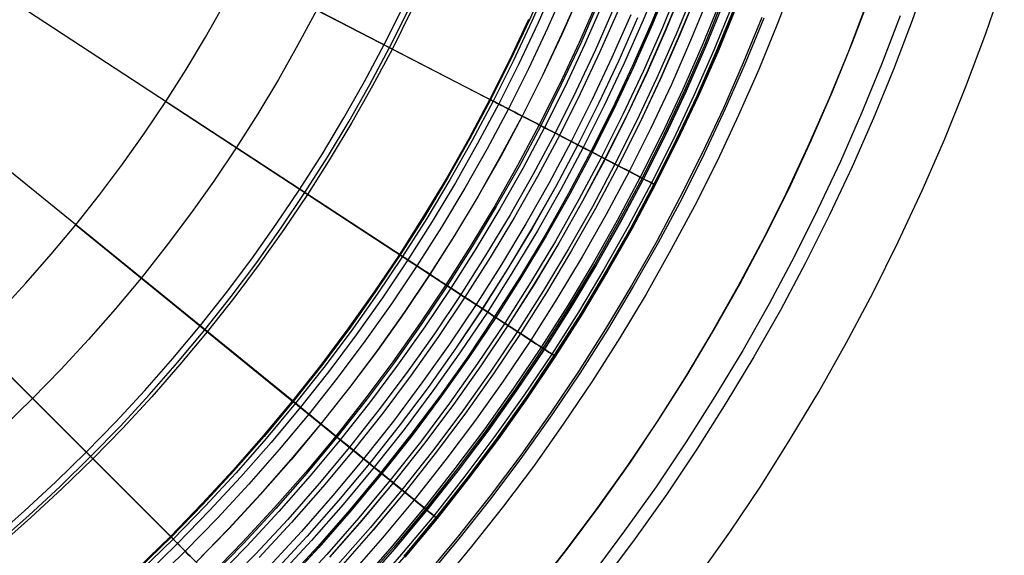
# Model space of a CAD drawing. Header units: millimetres. Extents: x -14 to 488, y -50 to 50.
# Tile 197 of 256: x 389 to 400, y -15 to -9. Entities that reach past the tile are written whole.
import ezdxf

# ---------------------------------------------------------------- set-up
doc = ezdxf.new("R2010")
doc.units = ezdxf.units.MM
doc.header["$MEASUREMENT"] = 0
doc.layers.add('Default', color=7, linetype='Continuous')

msp = doc.modelspace()

# ---------------------------------------------------------------- linework, layer by layer
at = {"layer": 'Default'}
for points in [[(399.268, -8.36), (399.063, -8.94), (398.842, -9.519), (398.606, -10.094), (398.354, -10.666), (398.087, -11.235), (397.805, -11.799), (397.507, -12.357), (397.194, -12.91), (396.865, -13.457), (396.522, -13.997), (396.165, -14.529), (395.792, -15.053), (395.406, -15.568)], [(399.268, -8.36), (399.063, -8.94), (398.842, -9.519), (398.606, -10.094), (398.354, -10.666), (398.087, -11.235), (397.805, -11.799), (397.507, -12.357), (397.194, -12.91), (396.865, -13.457), (396.522, -13.997), (396.165, -14.529), (395.792, -15.053), (395.406, -15.568)], [(394.755, -8.457), (394.545, -8.934), (394.323, -9.407), (394.087, -9.877), (393.839, -10.342), (393.579, -10.802), (393.305, -11.257), (393.02, -11.707), (392.722, -12.15), (392.412, -12.586), (392.09, -13.015), (391.757, -13.436), (391.413, -13.849), (391.058, -14.254), (390.692, -14.649), (390.316, -15.035), (389.93, -15.411)], [(394.755, -8.457), (394.545, -8.934), (394.323, -9.407), (394.087, -9.877), (393.839, -10.342), (393.579, -10.802), (393.305, -11.257), (393.02, -11.707), (392.722, -12.15), (392.412, -12.586), (392.09, -13.015), (391.757, -13.436), (391.413, -13.849), (391.058, -14.254), (390.692, -14.649), (390.316, -15.035), (389.93, -15.411)], [(394.785, -8.47), (394.575, -8.948), (394.353, -9.422), (394.117, -9.892), (393.869, -10.358), (393.607, -10.819), (393.334, -11.275), (393.048, -11.725), (392.749, -12.169), (392.439, -12.606), (392.117, -13.035), (391.783, -13.457), (391.438, -13.871), (391.083, -14.276), (390.716, -14.672), (390.34, -15.059), (389.953, -15.435)], [(394.785, -8.47), (394.575, -8.948), (394.353, -9.422), (394.117, -9.892), (393.869, -10.358), (393.607, -10.819), (393.334, -11.275), (393.048, -11.725), (392.749, -12.169), (392.439, -12.606), (392.117, -13.035), (391.783, -13.457), (391.438, -13.871), (391.083, -14.276), (390.716, -14.672), (390.34, -15.059), (389.953, -15.435)], [(396.095, -8.431), (395.886, -8.938), (395.664, -9.443), (395.429, -9.944), (395.18, -10.441), (394.917, -10.934), (394.641, -11.422), (394.351, -11.904), (394.049, -12.38), (393.733, -12.849), (393.405, -13.311), (393.065, -13.765), (392.712, -14.211), (392.347, -14.649), (391.971, -15.077), (391.584, -15.496)], [(396.189, -8.468), (395.98, -8.978), (395.757, -9.485), (395.52, -9.989), (395.27, -10.488), (395.006, -10.983), (394.729, -11.473), (394.438, -11.957), (394.134, -12.435), (393.817, -12.907), (393.487, -13.371), (393.145, -13.827), (392.791, -14.275), (392.425, -14.715), (392.047, -15.145), (391.657, -15.566)], [(396.204, -8.474), (395.995, -8.985), (395.772, -9.492), (395.535, -9.996), (395.284, -10.496), (395.02, -10.991), (394.743, -11.481), (394.452, -11.966), (394.148, -12.444), (393.831, -12.916), (393.501, -13.38), (393.158, -13.837), (392.804, -14.286), (392.437, -14.726), (392.059, -15.156), (391.669, -15.577)], [(396.205, -8.474), (395.996, -8.985), (395.772, -9.492), (395.536, -9.996), (395.285, -10.496), (395.021, -10.991), (394.743, -11.481), (394.452, -11.966), (394.148, -12.445), (393.831, -12.916), (393.501, -13.381), (393.159, -13.838), (392.804, -14.286), (392.438, -14.726), (392.059, -15.157), (391.67, -15.578)], [(397.681, -8.432), (397.473, -8.977), (397.251, -9.518), (397.014, -10.057), (396.763, -10.592), (396.497, -11.122), (396.216, -11.648), (395.922, -12.169), (395.613, -12.683), (395.29, -13.191), (394.953, -13.692), (394.603, -14.185), (394.24, -14.67), (393.863, -15.146), (393.474, -15.613)], [(396.534, -15.51), (396.911, -14.976), (397.275, -14.433), (397.624, -13.881), (397.96, -13.321), (398.288, -12.739), (398.601, -12.15), (398.898, -11.553), (399.18, -10.948), (399.447, -10.336), (399.697, -9.718), (399.932, -9.093), (400.15, -8.462)], [(396.534, -15.51), (396.911, -14.976), (397.275, -14.433), (397.624, -13.881), (397.96, -13.321), (398.288, -12.739), (398.601, -12.15), (398.898, -11.553), (399.18, -10.948), (399.447, -10.336), (399.697, -9.718), (399.932, -9.093), (400.15, -8.462)], [(394.854, -8.5), (394.643, -8.978), (394.42, -9.454), (394.183, -9.926), (393.934, -10.394), (393.672, -10.856), (393.397, -11.314), (393.11, -11.766), (392.81, -12.211), (392.499, -12.649), (392.176, -13.081), (391.841, -13.504), (391.495, -13.919), (391.138, -14.326), (390.77, -14.723), (390.392, -15.111), (390.004, -15.489)], [(394.854, -8.5), (394.643, -8.978), (394.42, -9.454), (394.183, -9.926), (393.934, -10.394), (393.672, -10.856), (393.397, -11.314), (393.11, -11.766), (392.81, -12.211), (392.499, -12.649), (392.176, -13.081), (391.841, -13.504), (391.495, -13.919), (391.138, -14.326), (390.77, -14.723), (390.392, -15.111), (390.004, -15.489)], [(394.971, -8.55), (394.76, -9.031), (394.535, -9.51), (394.297, -9.985), (394.046, -10.455), (393.782, -10.921), (393.506, -11.381), (393.217, -11.836), (392.916, -12.284), (392.602, -12.725), (392.277, -13.159), (391.94, -13.585), (391.592, -14.003), (391.233, -14.412), (390.863, -14.811), (390.482, -15.202), (390.092, -15.582)], [(394.971, -8.55), (394.76, -9.031), (394.535, -9.51), (394.297, -9.985), (394.046, -10.455), (393.782, -10.921), (393.506, -11.381), (393.217, -11.836), (392.916, -12.284), (392.602, -12.725), (392.277, -13.159), (391.94, -13.585), (391.592, -14.003), (391.233, -14.412), (390.863, -14.811), (390.482, -15.202), (390.092, -15.582)], [(396.321, -8.52), (396.11, -9.034), (395.886, -9.544), (395.648, -10.05), (395.396, -10.553), (395.13, -11.051), (394.851, -11.544), (394.559, -12.032), (394.253, -12.513), (393.934, -12.987), (393.602, -13.454), (393.258, -13.914), (392.901, -14.365), (392.532, -14.807), (392.152, -15.24), (391.76, -15.664)], [(396.364, -8.537), (396.153, -9.052), (395.928, -9.563), (395.689, -10.071), (395.437, -10.574), (395.171, -11.074), (394.891, -11.568), (394.598, -12.056), (394.291, -12.538), (393.972, -13.014), (393.639, -13.482), (393.294, -13.942), (392.937, -14.394), (392.568, -14.837), (392.186, -15.271)], [(396.365, -8.538), (396.154, -9.052), (395.929, -9.563), (395.69, -10.071), (395.438, -10.575), (395.172, -11.074), (394.892, -11.568), (394.599, -12.056), (394.292, -12.539), (393.973, -13.014), (393.64, -13.482), (393.295, -13.942), (392.938, -14.395), (392.568, -14.838), (392.187, -15.272)], [(396.488, -8.586), (396.276, -9.104), (396.049, -9.618), (395.809, -10.129), (395.555, -10.636), (395.288, -11.138), (395.006, -11.635), (394.711, -12.126), (394.403, -12.611), (394.081, -13.089), (393.747, -13.56), (393.4, -14.023), (393.04, -14.478), (392.669, -14.924), (392.285, -15.36)], [(395.139, -8.621), (394.925, -9.107), (394.698, -9.59), (394.458, -10.068), (394.205, -10.543), (393.939, -11.013), (393.661, -11.477), (393.369, -11.935), (393.066, -12.387), (392.75, -12.832), (392.421, -13.27), (392.082, -13.7), (391.73, -14.121), (391.368, -14.534), (390.995, -14.937), (390.611, -15.331)], [(395.139, -8.621), (394.925, -9.107), (394.698, -9.59), (394.458, -10.068), (394.205, -10.543), (393.939, -11.013), (393.661, -11.477), (393.369, -11.935), (393.066, -12.387), (392.75, -12.832), (392.421, -13.27), (392.082, -13.7), (391.73, -14.121), (391.368, -14.534), (390.995, -14.937), (390.611, -15.331)], [(395.14, -8.621), (394.927, -9.107), (394.7, -9.59), (394.46, -10.069), (394.207, -10.544), (393.941, -11.013), (393.662, -11.478), (393.37, -11.936), (393.067, -12.388), (392.751, -12.833), (392.422, -13.271), (392.083, -13.7), (391.731, -14.122), (391.369, -14.534), (390.996, -14.938), (390.612, -15.331)], [(395.349, -8.71), (395.133, -9.201), (394.904, -9.689), (394.661, -10.173), (394.405, -10.653), (394.137, -11.128), (393.855, -11.597), (393.56, -12.06), (393.253, -12.517), (392.934, -12.967), (392.602, -13.409), (392.259, -13.843), (391.904, -14.269), (391.538, -14.686), (391.16, -15.094), (390.773, -15.492)], [(395.349, -8.71), (395.133, -9.201), (394.904, -9.689), (394.661, -10.173), (394.405, -10.653), (394.137, -11.128), (393.855, -11.597), (393.56, -12.06), (393.253, -12.517), (392.934, -12.967), (392.602, -13.409), (392.259, -13.843), (391.904, -14.269), (391.538, -14.686), (391.16, -15.094), (390.773, -15.492)], [(396.527, -8.602), (396.314, -9.12), (396.088, -9.635), (395.847, -10.147), (395.593, -10.655), (395.324, -11.158), (395.042, -11.656), (394.747, -12.148), (394.438, -12.634), (394.116, -13.113), (393.781, -13.585), (393.433, -14.049), (393.073, -14.504), (392.701, -14.951), (392.316, -15.389)], [(396.528, -8.602), (396.315, -9.12), (396.088, -9.636), (395.848, -10.148), (395.593, -10.655), (395.325, -11.158), (395.043, -11.656), (394.748, -12.148), (394.439, -12.634), (394.117, -13.114), (393.782, -13.585), (393.434, -14.049), (393.074, -14.505), (392.701, -14.952), (392.317, -15.389)], [(396.662, -8.655), (396.448, -9.177), (396.22, -9.696), (395.978, -10.211), (395.722, -10.722), (395.452, -11.228), (395.168, -11.729), (394.87, -12.224), (394.56, -12.713), (394.235, -13.196), (393.898, -13.67), (393.548, -14.137), (393.186, -14.596), (392.811, -15.046), (392.424, -15.486)], [(396.8, -8.71), (396.585, -9.235), (396.355, -9.757), (396.111, -10.276), (395.854, -10.79), (395.582, -11.299), (395.296, -11.804), (394.997, -12.302), (394.684, -12.795), (394.358, -13.28), (394.018, -13.758), (393.666, -14.228), (393.301, -14.69), (392.924, -15.142), (392.535, -15.585)], [(392.754, -15.633), (393.135, -15.195), (393.506, -14.747), (393.864, -14.29), (394.211, -13.824), (394.547, -13.35), (394.87, -12.867), (395.181, -12.376), (395.479, -11.878), (395.771, -11.361), (396.049, -10.837), (396.313, -10.306), (396.564, -9.769), (396.801, -9.225), (397.024, -8.675)], [(392.754, -15.633), (393.135, -15.195), (393.506, -14.747), (393.864, -14.29), (394.211, -13.824), (394.547, -13.35), (394.87, -12.867), (395.181, -12.376), (395.479, -11.878), (395.771, -11.361), (396.049, -10.837), (396.313, -10.306), (396.564, -9.769), (396.801, -9.225), (397.024, -8.675)], [(394.623, -15.647), (395.004, -15.162), (395.373, -14.667), (395.729, -14.163), (396.072, -13.65), (396.402, -13.129), (396.719, -12.599), (397.029, -12.05), (397.325, -11.494), (397.606, -10.929), (397.872, -10.358), (398.124, -9.78), (398.36, -9.196), (398.582, -8.606)], [(394.623, -15.647), (395.004, -15.162), (395.373, -14.667), (395.729, -14.163), (396.072, -13.65), (396.402, -13.129), (396.719, -12.599), (397.029, -12.05), (397.325, -11.494), (397.606, -10.929), (397.872, -10.358), (398.124, -9.78), (398.36, -9.196), (398.582, -8.606)], [(388.21, -15.056), (388.587, -14.725), (388.955, -14.384), (389.315, -14.034), (389.665, -13.674), (390.006, -13.306), (390.337, -12.929), (390.658, -12.544), (390.969, -12.151), (391.268, -11.751), (391.557, -11.345), (391.835, -10.932), (392.101, -10.513), (392.355, -10.089), (392.598, -9.66), (392.83, -9.226), (393.049, -8.789)], [(388.294, -12.372), (388.601, -12.039), (388.9, -11.699), (389.19, -11.352), (389.47, -10.997), (389.74, -10.637), (390.001, -10.27), (390.252, -9.897), (390.492, -9.519), (390.722, -9.136), (390.941, -8.749)], [(392.034, -8.815), (391.813, -9.228), (391.582, -9.638), (391.339, -10.042), (391.085, -10.442), (390.82, -10.836), (390.545, -11.223), (390.259, -11.605), (389.963, -11.979), (389.657, -12.346), (389.341, -12.706), (389.016, -13.057), (388.681, -13.4), (388.338, -13.735)], [(395.366, -8.717), (395.15, -9.209), (394.92, -9.697), (394.678, -10.182), (394.422, -10.662), (394.153, -11.137), (393.871, -11.607), (393.576, -12.07), (393.269, -12.527), (392.949, -12.978), (392.617, -13.42), (392.273, -13.855), (391.918, -14.281), (391.551, -14.699), (391.174, -15.107), (390.786, -15.505)], [(395.412, -8.737), (395.196, -9.23), (394.965, -9.719), (394.722, -10.205), (394.466, -10.686), (394.196, -11.162), (393.913, -11.633), (393.618, -12.098), (393.31, -12.556), (392.989, -13.007), (392.657, -13.451), (392.312, -13.887), (391.956, -14.314), (391.589, -14.732), (391.21, -15.141), (390.821, -15.54)], [(395.541, -8.792), (395.323, -9.288), (395.091, -9.78), (394.847, -10.269), (394.588, -10.753), (394.317, -11.233), (394.032, -11.707), (393.735, -12.174), (393.425, -12.636), (393.102, -13.09), (392.768, -13.536), (392.421, -13.975), (392.062, -14.405), (391.693, -14.826), (391.312, -15.238), (390.92, -15.639)], [(395.595, -8.815), (395.376, -9.312), (395.144, -9.806), (394.898, -10.296), (394.639, -10.782), (394.367, -11.262), (394.082, -11.737), (393.784, -12.206), (393.473, -12.669), (393.15, -13.124), (392.814, -13.572), (392.466, -14.012), (392.107, -14.443), (391.736, -14.865), (391.354, -15.278)], [(395.595, -8.815), (395.376, -9.312), (395.144, -9.806), (394.898, -10.296), (394.639, -10.782), (394.367, -11.262), (394.082, -11.737), (393.784, -12.206), (393.473, -12.669), (393.15, -13.124), (392.814, -13.572), (392.466, -14.012), (392.107, -14.443), (391.736, -14.865), (391.354, -15.278)], [(396.821, -8.718), (396.606, -9.244), (396.376, -9.767), (396.132, -10.285), (395.874, -10.8), (395.602, -11.31), (395.316, -11.815), (395.016, -12.314), (394.703, -12.807), (394.376, -13.293), (394.037, -13.771), (393.684, -14.242), (393.319, -14.704), (392.941, -15.157), (392.552, -15.6)], [(396.838, -8.725), (396.622, -9.251), (396.392, -9.774), (396.148, -10.293), (395.89, -10.809), (395.618, -11.319), (395.331, -11.824), (395.032, -12.324), (394.718, -12.817), (394.391, -13.303), (394.051, -13.782), (393.698, -14.253), (393.333, -14.715), (392.955, -15.169), (392.565, -15.612)], [(396.838, -8.725), (396.622, -9.251), (396.392, -9.774), (396.148, -10.293), (395.89, -10.808), (395.617, -11.319), (395.331, -11.824), (395.031, -12.324), (394.718, -12.817), (394.391, -13.303), (394.051, -13.782), (393.698, -14.253), (393.332, -14.715), (392.955, -15.168), (392.565, -15.612)], [(396.841, -8.726), (396.625, -9.252), (396.395, -9.775), (396.151, -10.295), (395.892, -10.81), (395.62, -11.321), (395.334, -11.826), (395.034, -12.325), (394.721, -12.819), (394.394, -13.305), (394.054, -13.784), (393.701, -14.255), (393.335, -14.717), (392.957, -15.171), (392.567, -15.614)], [(396.938, -8.765), (396.721, -9.293), (396.49, -9.818), (396.245, -10.34), (395.985, -10.858), (395.712, -11.371), (395.424, -11.878), (395.123, -12.38), (394.808, -12.876), (394.48, -13.364), (394.138, -13.845), (393.783, -14.318), (393.416, -14.783), (393.036, -15.238), (392.645, -15.684)], [(396.968, -8.776), (396.75, -9.306), (396.519, -9.832), (396.273, -10.354), (396.014, -10.873), (395.74, -11.386), (395.452, -11.895), (395.15, -12.397), (394.835, -12.893), (394.506, -13.383), (394.164, -13.864), (393.809, -14.338), (393.441, -14.803), (393.061, -15.259)], [(396.983, -8.782), (396.765, -9.312), (396.534, -9.838), (396.288, -10.361), (396.028, -10.88), (395.754, -11.394), (395.466, -11.903), (395.164, -12.406), (394.848, -12.902), (394.519, -13.392), (394.177, -13.874), (393.822, -14.348), (393.453, -14.813), (393.073, -15.27)], [(396.983, -8.782), (396.765, -9.312), (396.534, -9.838), (396.288, -10.361), (396.028, -10.88), (395.754, -11.394), (395.466, -11.903), (395.164, -12.406), (394.848, -12.902), (394.519, -13.392), (394.177, -13.874), (393.822, -14.348), (393.453, -14.813), (393.073, -15.27)], [(396.984, -8.783), (396.766, -9.312), (396.535, -9.839), (396.289, -10.362), (396.029, -10.881), (395.755, -11.395), (395.467, -11.903), (395.165, -12.406), (394.849, -12.903), (394.52, -13.392), (394.178, -13.874), (393.822, -14.348), (393.454, -14.814), (393.074, -15.27)], [(396.984, -8.783), (396.767, -9.312), (396.535, -9.839), (396.289, -10.362), (396.029, -10.881), (395.755, -11.395), (395.467, -11.903), (395.165, -12.406), (394.849, -12.903), (394.52, -13.393), (394.178, -13.875), (393.823, -14.349), (393.455, -14.814), (393.074, -15.271)], [(396.985, -8.783), (396.767, -9.313), (396.536, -9.839), (396.29, -10.362), (396.03, -10.881), (395.756, -11.395), (395.468, -11.904), (395.166, -12.407), (394.85, -12.903), (394.521, -13.393), (394.179, -13.875), (393.823, -14.349), (393.455, -14.815), (393.075, -15.271)], [(398.525, -8.743), (398.31, -9.308), (398.079, -9.87), (397.833, -10.429), (397.572, -10.985), (397.296, -11.536), (397.005, -12.081), (396.699, -12.622), (396.378, -13.156), (396.043, -13.683), (395.693, -14.203), (395.33, -14.715), (394.952, -15.218), (394.561, -15.713)], [(393.147, -8.836), (392.927, -9.276), (392.694, -9.712), (392.45, -10.144), (392.194, -10.57), (391.926, -10.992), (391.647, -11.407), (391.356, -11.816), (391.055, -12.218), (390.743, -12.613), (390.42, -13), (390.087, -13.379), (389.744, -13.749), (389.392, -14.111), (389.03, -14.464), (388.66, -14.806), (388.281, -15.139)], [(394.535, -8.929), (394.312, -9.402), (394.077, -9.871), (393.829, -10.336), (393.569, -10.796), (393.295, -11.251), (393.01, -11.7), (392.712, -12.143), (392.403, -12.579), (392.081, -13.008), (391.748, -13.429), (391.404, -13.842), (391.049, -14.246), (390.684, -14.641), (390.308, -15.027), (389.922, -15.403)], [(394.535, -8.929), (394.313, -9.402), (394.077, -9.871), (393.83, -10.336), (393.569, -10.797), (393.296, -11.251), (393.01, -11.701), (392.713, -12.143), (392.403, -12.579), (392.082, -13.008), (391.749, -13.429), (391.405, -13.842), (391.05, -14.246), (390.684, -14.642), (390.308, -15.027), (389.922, -15.403)], [(394.535, -8.929), (394.313, -9.402), (394.077, -9.871), (393.83, -10.336), (393.569, -10.797), (393.296, -11.251), (393.01, -11.701), (392.713, -12.143), (392.403, -12.579), (392.082, -13.008), (391.749, -13.429), (391.405, -13.842), (391.05, -14.246), (390.684, -14.642), (390.308, -15.027), (389.922, -15.403)], [(395.74, -8.876), (395.519, -9.377), (395.286, -9.875), (395.038, -10.368), (394.777, -10.857), (394.503, -11.341), (394.216, -11.82), (393.916, -12.292), (393.602, -12.758), (393.277, -13.217), (392.939, -13.668), (392.588, -14.111), (392.226, -14.545), (391.853, -14.971), (391.468, -15.386)], [(395.821, -8.911), (395.6, -9.414), (395.365, -9.913), (395.117, -10.409), (394.855, -10.9), (394.58, -11.386), (394.291, -11.866), (393.99, -12.341), (393.675, -12.808), (393.348, -13.269), (393.009, -13.722), (392.657, -14.167), (392.293, -14.603), (391.918, -15.03), (391.532, -15.447)], [(395.821, -8.911), (395.6, -9.414), (395.365, -9.913), (395.116, -10.409), (394.855, -10.9), (394.579, -11.386), (394.291, -11.866), (393.989, -12.341), (393.675, -12.808), (393.348, -13.269), (393.008, -13.722), (392.657, -14.166), (392.293, -14.603), (391.918, -15.03), (391.532, -15.447)], [(397.289, -8.904), (397.069, -9.441), (396.834, -9.975), (396.584, -10.505), (396.321, -11.031), (396.043, -11.553), (395.751, -12.069), (395.444, -12.579), (395.124, -13.083), (394.79, -13.579), (394.443, -14.068), (394.083, -14.549), (393.709, -15.021), (393.323, -15.484)], [(397.312, -8.913), (397.091, -9.45), (396.856, -9.985), (396.606, -10.516), (396.342, -11.043), (396.064, -11.564), (395.771, -12.081), (395.465, -12.592), (395.144, -13.096), (394.81, -13.593), (394.463, -14.082), (394.102, -14.564), (393.728, -15.036), (393.342, -15.5)], [(397.312, -8.913), (397.091, -9.45), (396.856, -9.985), (396.606, -10.516), (396.342, -11.043), (396.064, -11.564), (395.771, -12.081), (395.465, -12.592), (395.144, -13.096), (394.81, -13.593), (394.463, -14.082), (394.102, -14.564), (393.728, -15.036), (393.342, -15.5)], [(398.92, -8.888), (398.7, -9.462), (398.465, -10.034), (398.215, -10.603), (397.95, -11.168), (397.669, -11.728), (397.373, -12.284), (397.062, -12.833), (396.735, -13.377), (396.394, -13.913), (396.039, -14.442), (395.669, -14.963), (395.285, -15.475)]]:
    msp.add_lwpolyline(points, dxfattribs=at)
at = {"layer": 'Default', "extrusion": (0.459295, 0.888284, 0)}
msp.add_lwpolyline([(-353.291, 167.9), (-353.291, 167.903), (-353.29, 167.905), (-353.29, 167.907), (-353.29, 167.909), (-353.289, 167.912), (-353.289, 167.914), (-353.288, 167.916), (-353.288, 167.918), (-353.287, 167.921), (-353.286, 167.923), (-353.285, 167.925), (-353.284, 167.927), (-353.284, 167.93), (-353.283, 167.932), (-353.282, 167.934), (-353.28, 167.936), (-353.279, 167.939), (-353.278, 167.941), (-353.277, 167.943), (-353.275, 167.945), (-353.274, 167.947), (-353.273, 167.949), (-353.271, 167.951), (-353.27, 167.953), (-353.268, 167.955), (-353.266, 167.957), (-353.264, 167.959), (-353.263, 167.961), (-353.261, 167.963), (-353.259, 167.965), (-353.257, 167.966), (-353.255, 167.968), (-353.253, 167.97), (-353.251, 167.971), (-353.249, 167.973), (-353.247, 167.974), (-353.245, 167.976), (-353.242, 167.977), (-353.24, 167.978), (-353.238, 167.979), (-353.236, 167.981), (-353.233, 167.982), (-353.231, 167.983), (-353.229, 167.984), (-353.226, 167.985), (-353.224, 167.985), (-353.222, 167.986), (-353.219, 167.987), (-353.217, 167.988), (-353.214, 167.988), (-353.212, 167.989), (-353.21, 167.989), (-353.207, 167.99), (-353.205, 167.99), (-353.202, 167.99), (-353.2, 167.991), (-353.198, 167.991), (-353.195, 167.991), (-353.193, 167.991), (-353.191, 167.991), (-353.189, 167.991), (-353.186, 167.991), (-353.184, 167.991), (-353.182, 167.99)], dxfattribs=at)
at = {"layer": 'Default', "extrusion": (0.54721, 0.836996, 0)}
msp.add_lwpolyline([(-334.055, 167.9), (-334.055, 167.903), (-334.054, 167.905), (-334.054, 167.907), (-334.054, 167.909), (-334.053, 167.912), (-334.053, 167.914), (-334.052, 167.916), (-334.052, 167.918), (-334.051, 167.921), (-334.05, 167.923), (-334.049, 167.925), (-334.048, 167.927), (-334.048, 167.93), (-334.047, 167.932), (-334.046, 167.934), (-334.044, 167.936), (-334.043, 167.939), (-334.042, 167.941), (-334.041, 167.943), (-334.039, 167.945), (-334.038, 167.947), (-334.037, 167.949), (-334.035, 167.951), (-334.033, 167.953), (-334.032, 167.955), (-334.03, 167.957), (-334.028, 167.959), (-334.027, 167.961), (-334.025, 167.963), (-334.023, 167.965), (-334.021, 167.966), (-334.019, 167.968), (-334.017, 167.97), (-334.015, 167.971), (-334.013, 167.973), (-334.011, 167.974), (-334.009, 167.976), (-334.006, 167.977), (-334.004, 167.978), (-334.002, 167.979), (-334, 167.981), (-333.997, 167.982), (-333.995, 167.983), (-333.993, 167.984), (-333.99, 167.985), (-333.988, 167.985), (-333.986, 167.986), (-333.983, 167.987), (-333.981, 167.988), (-333.978, 167.988), (-333.976, 167.989), (-333.974, 167.989), (-333.971, 167.99), (-333.969, 167.99), (-333.966, 167.99), (-333.964, 167.991), (-333.962, 167.991), (-333.959, 167.991), (-333.957, 167.991), (-333.955, 167.991), (-333.953, 167.991), (-333.95, 167.991), (-333.948, 167.991), (-333.946, 167.99)], dxfattribs=at)
at = {"layer": 'Default', "extrusion": (0.502705, 0.864458, 0)}
for points in [[(-347.846, 22.421), (-347.847, 22.387), (-347.848, 22.353), (-347.849, 22.318), (-347.852, 22.283), (-347.855, 22.248), (-347.859, 22.213), (-347.864, 22.177), (-347.87, 22.142), (-347.877, 22.106), (-347.884, 22.07), (-347.892, 22.034), (-347.902, 21.998), (-347.912, 21.962), (-347.922, 21.927), (-347.934, 21.891), (-347.947, 21.855), (-347.96, 21.82), (-347.975, 21.785), (-347.99, 21.75), (-348.006, 21.715), (-348.024, 21.681), (-348.042, 21.647), (-348.06, 21.613), (-348.08, 21.58), (-348.101, 21.547), (-348.122, 21.515), (-348.144, 21.483), (-348.167, 21.452), (-348.191, 21.422), (-348.215, 21.392), (-348.241, 21.363), (-348.266, 21.334), (-348.293, 21.306), (-348.32, 21.279), (-348.348, 21.253), (-348.377, 21.228), (-348.406, 21.203), (-348.435, 21.179), (-348.465, 21.157), (-348.496, 21.135), (-348.527, 21.113), (-348.558, 21.093), (-348.59, 21.074), (-348.622, 21.056), (-348.654, 21.038), (-348.687, 21.022), (-348.72, 21.006), (-348.753, 20.992), (-348.786, 20.978), (-348.819, 20.966), (-348.853, 20.954), (-348.886, 20.943), (-348.92, 20.934), (-348.953, 20.925), (-348.987, 20.917), (-349.02, 20.91), (-349.053, 20.903), (-349.086, 20.898), (-349.119, 20.894), (-349.152, 20.89), (-349.185, 20.887), (-349.217, 20.886), (-349.249, 20.884), (-349.281, 20.884), (-349.313, 20.884), (-349.345, 20.886), (-349.377, 20.887), (-349.41, 20.89), (-349.443, 20.894), (-349.476, 20.898), (-349.509, 20.903), (-349.542, 20.91), (-349.576, 20.917), (-349.609, 20.925), (-349.642, 20.934), (-349.676, 20.943), (-349.709, 20.954), (-349.743, 20.966), (-349.776, 20.978), (-349.809, 20.992), (-349.842, 21.006), (-349.875, 21.022), (-349.908, 21.038), (-349.94, 21.056), (-349.972, 21.074), (-350.004, 21.093), (-350.035, 21.113), (-350.066, 21.135), (-350.097, 21.157), (-350.127, 21.179), (-350.156, 21.203), (-350.185, 21.228), (-350.214, 21.253), (-350.242, 21.279), (-350.269, 21.306), (-350.296, 21.334), (-350.322, 21.363), (-350.347, 21.392), (-350.371, 21.422), (-350.395, 21.452), (-350.418, 21.483), (-350.44, 21.515), (-350.462, 21.547), (-350.482, 21.58), (-350.502, 21.613), (-350.521, 21.647), (-350.539, 21.681), (-350.556, 21.715), (-350.572, 21.75), (-350.587, 21.785), (-350.602, 21.82), (-350.615, 21.855), (-350.628, 21.891), (-350.64, 21.927), (-350.651, 21.962), (-350.661, 21.998), (-350.67, 22.034), (-350.678, 22.07), (-350.685, 22.106), (-350.692, 22.142), (-350.698, 22.177), (-350.703, 22.213), (-350.707, 22.248), (-350.71, 22.283), (-350.713, 22.318), (-350.715, 22.353), (-350.716, 22.387), (-350.716, 22.421)], [(-350.716, 22.421), (-350.716, 22.455), (-350.715, 22.49), (-350.713, 22.525), (-350.71, 22.559), (-350.707, 22.595), (-350.703, 22.63), (-350.698, 22.665), (-350.692, 22.701), (-350.685, 22.737), (-350.678, 22.773), (-350.67, 22.808), (-350.661, 22.844), (-350.651, 22.88), (-350.64, 22.916), (-350.628, 22.952), (-350.615, 22.987), (-350.602, 23.023), (-350.587, 23.058), (-350.572, 23.093), (-350.556, 23.127), (-350.539, 23.162), (-350.521, 23.196), (-350.502, 23.229), (-350.482, 23.263), (-350.462, 23.295), (-350.44, 23.328), (-350.418, 23.359), (-350.395, 23.39), (-350.371, 23.421), (-350.347, 23.451), (-350.322, 23.48), (-350.296, 23.508), (-350.269, 23.536), (-350.242, 23.563), (-350.214, 23.589), (-350.185, 23.615), (-350.156, 23.639), (-350.127, 23.663), (-350.097, 23.686), (-350.066, 23.708), (-350.035, 23.729), (-350.004, 23.749), (-349.972, 23.769), (-349.94, 23.787), (-349.908, 23.804), (-349.875, 23.821), (-349.842, 23.836), (-349.809, 23.851), (-349.776, 23.864), (-349.743, 23.877), (-349.709, 23.889), (-349.676, 23.899), (-349.642, 23.909), (-349.609, 23.918), (-349.576, 23.926), (-349.542, 23.933), (-349.509, 23.939), (-349.476, 23.944), (-349.443, 23.949), (-349.41, 23.952), (-349.377, 23.955), (-349.345, 23.957), (-349.313, 23.958), (-349.281, 23.959), (-349.249, 23.958), (-349.217, 23.957), (-349.185, 23.955), (-349.152, 23.952), (-349.119, 23.949), (-349.086, 23.944), (-349.053, 23.939), (-349.02, 23.933), (-348.987, 23.926), (-348.953, 23.918), (-348.92, 23.909), (-348.886, 23.899), (-348.853, 23.889), (-348.819, 23.877), (-348.786, 23.864), (-348.753, 23.851), (-348.72, 23.836), (-348.687, 23.821), (-348.654, 23.804), (-348.622, 23.787), (-348.59, 23.769), (-348.558, 23.749), (-348.527, 23.729), (-348.496, 23.708), (-348.465, 23.686), (-348.435, 23.663), (-348.406, 23.639), (-348.377, 23.615), (-348.348, 23.589), (-348.32, 23.563), (-348.293, 23.536), (-348.266, 23.508), (-348.241, 23.48), (-348.215, 23.451), (-348.191, 23.421), (-348.167, 23.39), (-348.144, 23.359), (-348.122, 23.328), (-348.101, 23.295), (-348.08, 23.263), (-348.06, 23.229), (-348.042, 23.196), (-348.024, 23.162), (-348.006, 23.127), (-347.99, 23.093), (-347.975, 23.058), (-347.96, 23.023), (-347.947, 22.987), (-347.934, 22.952), (-347.922, 22.916), (-347.912, 22.88), (-347.902, 22.844), (-347.892, 22.808), (-347.884, 22.773), (-347.877, 22.737), (-347.87, 22.701), (-347.864, 22.665), (-347.859, 22.63), (-347.855, 22.595), (-347.852, 22.559), (-347.849, 22.525), (-347.848, 22.49), (-347.847, 22.455), (-347.846, 22.421)]]:
    msp.add_lwpolyline(points, dxfattribs=at)
at = {"layer": 'Default', "extrusion": (0.630298, 0.776353, 0)}
msp.add_lwpolyline([(-311.304, 167.9), (-311.304, 167.903), (-311.304, 167.905), (-311.303, 167.907), (-311.303, 167.909), (-311.302, 167.912), (-311.302, 167.914), (-311.301, 167.916), (-311.301, 167.918), (-311.3, 167.921), (-311.299, 167.923), (-311.299, 167.925), (-311.298, 167.927), (-311.297, 167.93), (-311.296, 167.932), (-311.295, 167.934), (-311.294, 167.936), (-311.292, 167.939), (-311.291, 167.941), (-311.29, 167.943), (-311.289, 167.945), (-311.287, 167.947), (-311.286, 167.949), (-311.284, 167.951), (-311.283, 167.953), (-311.281, 167.955), (-311.279, 167.957), (-311.278, 167.959), (-311.276, 167.961), (-311.274, 167.963), (-311.272, 167.965), (-311.27, 167.966), (-311.268, 167.968), (-311.266, 167.97), (-311.264, 167.971), (-311.262, 167.973), (-311.26, 167.974), (-311.258, 167.976), (-311.256, 167.977), (-311.253, 167.978), (-311.251, 167.979), (-311.249, 167.981), (-311.246, 167.982), (-311.244, 167.983), (-311.242, 167.984), (-311.239, 167.985), (-311.237, 167.985), (-311.235, 167.986), (-311.232, 167.987), (-311.23, 167.988), (-311.228, 167.988), (-311.225, 167.989), (-311.223, 167.989), (-311.22, 167.99), (-311.218, 167.99), (-311.216, 167.99), (-311.213, 167.991), (-311.211, 167.991), (-311.209, 167.991), (-311.206, 167.991), (-311.204, 167.991), (-311.202, 167.991), (-311.199, 167.991), (-311.197, 167.991), (-311.195, 167.99)], dxfattribs=at)
at = {"layer": 'Default', "extrusion": (0.707107, 0.707107, 0)}
msp.add_lwpolyline([(-285.32, 167.9), (-285.319, 167.903), (-285.319, 167.905), (-285.319, 167.907), (-285.318, 167.909), (-285.318, 167.912), (-285.317, 167.914), (-285.317, 167.916), (-285.316, 167.918), (-285.316, 167.921), (-285.315, 167.923), (-285.314, 167.925), (-285.313, 167.927), (-285.312, 167.93), (-285.311, 167.932), (-285.31, 167.934), (-285.309, 167.936), (-285.308, 167.939), (-285.307, 167.941), (-285.306, 167.943), (-285.304, 167.945), (-285.303, 167.947), (-285.301, 167.949), (-285.3, 167.951), (-285.298, 167.953), (-285.297, 167.955), (-285.295, 167.957), (-285.293, 167.959), (-285.291, 167.961), (-285.29, 167.963), (-285.288, 167.965), (-285.286, 167.966), (-285.284, 167.968), (-285.282, 167.97), (-285.28, 167.971), (-285.278, 167.973), (-285.275, 167.974), (-285.273, 167.976), (-285.271, 167.977), (-285.269, 167.978), (-285.267, 167.979), (-285.264, 167.981), (-285.262, 167.982), (-285.26, 167.983), (-285.257, 167.984), (-285.255, 167.985), (-285.253, 167.985), (-285.25, 167.986), (-285.248, 167.987), (-285.245, 167.988), (-285.243, 167.988), (-285.241, 167.989), (-285.238, 167.989), (-285.236, 167.99), (-285.234, 167.99), (-285.231, 167.99), (-285.229, 167.991), (-285.226, 167.991), (-285.224, 167.991), (-285.222, 167.991), (-285.22, 167.991), (-285.217, 167.991), (-285.215, 167.991), (-285.213, 167.991), (-285.211, 167.99)], dxfattribs=at)
at = {"layer": 'Default'}
for points in [[(391.15, -8.358, 167.809), (393.548, -9.598, 135.902), (394.722, -10.205, 113.236), (395.46, -10.586, 93.215), (396.028, -10.88, 30.974), (396.018, -10.875, 30.252), (396.007, -10.869, 29.92), (395.99, -10.861, 29.609), (395.97, -10.85, 29.316), (395.946, -10.838, 29.041), (395.919, -10.824, 28.785), (395.89, -10.809, 28.545), (395.858, -10.792, 28.323), (395.823, -10.774, 28.116), (395.787, -10.756, 27.926), (395.75, -10.736, 27.749), (395.712, -10.716, 27.587), (395.672, -10.696, 27.438), (395.633, -10.676, 27.301), (395.593, -10.655, 27.176), (395.554, -10.635, 27.063), (395.515, -10.615, 26.958), (395.476, -10.595, 26.863), (395.438, -10.575, 26.775), (395.4, -10.555, 26.694), (395.362, -10.536, 26.618), (395.324, -10.516, 26.546), (395.285, -10.496, 26.477), (395.246, -10.476, 26.41), (395.205, -10.454, 26.343), (394.836, -10.264, 25.774), (394.776, -10.232, 25.674), (394.717, -10.202, 25.573), (394.661, -10.173, 25.47), (394.607, -10.145, 25.367), (394.555, -10.118, 25.263), (394.506, -10.093, 25.157), (394.458, -10.068, 25.05), (394.414, -10.045, 24.942), (394.372, -10.024, 24.833), (394.333, -10.004, 24.723), (394.297, -9.985, 24.612), (394.264, -9.968, 24.501), (394.234, -9.952, 24.39), (394.207, -9.938, 24.279), (394.183, -9.926, 24.17), (394.162, -9.915, 24.062), (394.145, -9.906, 23.955), (394.13, -9.898, 23.851), (394.117, -9.892, 23.749), (394.107, -9.887, 23.651), (394.099, -9.882, 23.555), (394.087, -9.877, 23.372), (394.081, -9.873, 23.202), (394.077, -9.871, 22.75), (394.081, -9.873, 22.298), (394.087, -9.877, 22.128), (394.099, -9.882, 21.945), (394.107, -9.887, 21.849), (394.117, -9.892, 21.751), (394.13, -9.898, 21.649), (394.145, -9.906, 21.545), (394.162, -9.915, 21.438), (394.183, -9.926, 21.33), (394.207, -9.938, 21.221), (394.234, -9.952, 21.11), (394.264, -9.968, 20.999), (394.297, -9.985, 20.888), (394.333, -10.004, 20.777), (394.372, -10.024, 20.667), (394.414, -10.045, 20.558), (394.458, -10.068, 20.45), (394.506, -10.093, 20.343), (394.555, -10.118, 20.237), (394.607, -10.145, 20.133), (394.661, -10.173, 20.03), (394.717, -10.202, 19.927), (394.776, -10.232, 19.826), (394.836, -10.264, 19.726), (395.204, -10.454, 19.157), (395.245, -10.475, 19.091), (395.284, -10.496, 19.023), (395.323, -10.516, 18.955), (395.361, -10.535, 18.883), (395.399, -10.555, 18.807), (395.437, -10.574, 18.725), (395.475, -10.594, 18.637), (395.514, -10.614, 18.541), (395.553, -10.635, 18.437), (395.593, -10.655, 18.323), (395.632, -10.675, 18.197), (395.672, -10.696, 18.06), (395.711, -10.716, 17.91), (395.75, -10.736, 17.747), (395.787, -10.755, 17.569), (395.823, -10.774, 17.377), (395.857, -10.792, 17.17), (395.89, -10.808, 16.946), (395.919, -10.824, 16.705), (395.946, -10.838, 16.447), (395.97, -10.85, 16.171), (395.99, -10.861, 15.876), (396.006, -10.869, 15.562), (396.018, -10.875, 15.229), (396.028, -10.88, 14.5), (395.985, -10.858, 9.981), (395.936, -10.833, 8.307), (395.874, -10.8, 6.964), (395.801, -10.763, 5.905), (395.722, -10.722, 5.083), (395.681, -10.7, 4.747), (395.639, -10.679, 4.449), (395.598, -10.657, 4.183), (395.513, -10.614, 3.72), (395.473, -10.593, 3.523), (395.433, -10.573, 3.351), (395.396, -10.553, 3.202), (395.36, -10.535, 3.076), (395.327, -10.518, 2.97), (395.312, -10.51, 2.924), (395.297, -10.502, 2.883), (395.283, -10.495, 2.846), (395.27, -10.488, 2.813), (395.258, -10.482, 2.783), (395.246, -10.476, 2.756), (395.235, -10.47, 2.732), (395.224, -10.464, 2.711), (395.213, -10.459, 2.69), (395.202, -10.453, 2.671), (395.191, -10.447, 2.653), (395.18, -10.441, 2.635), (395.167, -10.435, 2.616), (395.154, -10.428, 2.596), (395.14, -10.421, 2.576), (395.124, -10.413, 2.554), (395.106, -10.403, 2.531), (395.086, -10.393, 2.506), (395.038, -10.368, 2.448), (394.986, -10.341, 2.388), (394.937, -10.316, 2.336), (394.914, -10.304, 2.312), (394.891, -10.292, 2.289), (394.868, -10.28, 2.268), (394.847, -10.269, 2.248), (394.825, -10.258, 2.23), (394.804, -10.247, 2.213), (394.783, -10.236, 2.196), (394.763, -10.226, 2.181), (394.742, -10.215, 2.167), (394.721, -10.204, 2.153), (394.699, -10.193, 2.14), (394.678, -10.182, 2.127), (394.655, -10.17, 2.115), (394.632, -10.158, 2.103), (394.607, -10.145, 2.092), (394.582, -10.132, 2.081), (394.554, -10.118, 2.071), (394.525, -10.103, 2.061), (394.493, -10.087, 2.051), (394.46, -10.069, 2.042), (394.423, -10.05, 2.034), (394.384, -10.03, 2.026), (394.342, -10.008, 2.019), (394.296, -9.985, 2.012), (394.247, -9.959, 2.007), (394.195, -9.932, 2.003), (394.138, -9.903, 2.001), (375.597, -0.316, 2)], [(390.252, -9.897, 167.809), (392.511, -11.374, 135.902), (393.618, -12.098, 113.236), (394.313, -12.552, 93.215), (394.848, -12.902, 30.974), (394.839, -12.896, 30.252), (394.828, -12.889, 29.92), (394.813, -12.879, 29.609), (394.794, -12.867, 29.316), (394.771, -12.852, 29.041), (394.746, -12.835, 28.785), (394.718, -12.817, 28.545), (394.688, -12.797, 28.323), (394.656, -12.776, 28.116), (394.622, -12.754, 27.926), (394.586, -12.731, 27.749), (394.55, -12.707, 27.587), (394.513, -12.683, 27.438), (394.476, -12.659, 27.301), (394.439, -12.634, 27.176), (394.402, -12.61, 27.063), (394.365, -12.586, 26.958), (394.328, -12.562, 26.863), (394.292, -12.539, 26.775), (394.256, -12.515, 26.694), (394.221, -12.492, 26.618), (394.185, -12.468, 26.546), (394.148, -12.445, 26.477), (394.111, -12.42, 26.41), (394.073, -12.395, 26.343), (393.725, -12.168, 25.774), (393.668, -12.131, 25.674), (393.613, -12.095, 25.573), (393.56, -12.06, 25.47), (393.509, -12.027, 25.367), (393.46, -11.995, 25.263), (393.414, -11.964, 25.157), (393.369, -11.935, 25.05), (393.327, -11.908, 24.942), (393.288, -11.882, 24.833), (393.251, -11.858, 24.723), (393.217, -11.836, 24.612), (393.186, -11.815, 24.501), (393.158, -11.797, 24.39), (393.132, -11.78, 24.279), (393.11, -11.766, 24.17), (393.09, -11.753, 24.062), (393.074, -11.742, 23.955), (393.059, -11.733, 23.851), (393.048, -11.725, 23.749), (393.038, -11.719, 23.651), (393.03, -11.714, 23.555), (393.02, -11.707, 23.372), (393.014, -11.703, 23.202), (393.01, -11.7, 22.75), (393.014, -11.703, 22.298), (393.02, -11.707, 22.128), (393.03, -11.714, 21.945), (393.038, -11.719, 21.849), (393.048, -11.725, 21.751), (393.059, -11.733, 21.649), (393.074, -11.742, 21.545), (393.09, -11.753, 21.438), (393.11, -11.766, 21.33), (393.132, -11.78, 21.221), (393.158, -11.797, 21.11), (393.186, -11.815, 20.999), (393.217, -11.836, 20.888), (393.251, -11.858, 20.777), (393.288, -11.882, 20.667), (393.327, -11.908, 20.558), (393.369, -11.935, 20.45), (393.414, -11.964, 20.343), (393.46, -11.995, 20.237), (393.509, -12.027, 20.133), (393.56, -12.06, 20.03), (393.613, -12.095, 19.927), (393.668, -12.131, 19.826), (393.725, -12.168, 19.726), (394.072, -12.395, 19.157), (394.111, -12.42, 19.091), (394.148, -12.444, 19.023), (394.184, -12.468, 18.955), (394.22, -12.491, 18.883), (394.256, -12.515, 18.807), (394.291, -12.538, 18.725), (394.328, -12.562, 18.637), (394.364, -12.586, 18.541), (394.401, -12.61, 18.437), (394.438, -12.634, 18.323), (394.475, -12.658, 18.197), (394.513, -12.683, 18.06), (394.55, -12.707, 17.91), (394.586, -12.731, 17.747), (394.621, -12.754, 17.569), (394.655, -12.776, 17.377), (394.688, -12.797, 17.17), (394.718, -12.817, 16.946), (394.746, -12.835, 16.705), (394.771, -12.852, 16.447), (394.794, -12.866, 16.171), (394.813, -12.879, 15.876), (394.828, -12.889, 15.562), (394.839, -12.896, 15.229), (394.848, -12.902, 14.5), (394.808, -12.876, 9.981), (394.762, -12.846, 8.307), (394.703, -12.807, 6.964), (394.634, -12.762, 5.905), (394.56, -12.713, 5.083), (394.521, -12.688, 4.747), (394.482, -12.663, 4.449), (394.443, -12.637, 4.183), (394.363, -12.585, 3.72), (394.325, -12.56, 3.523), (394.288, -12.536, 3.351), (394.253, -12.513, 3.202), (394.219, -12.491, 3.076), (394.188, -12.471, 2.97), (394.173, -12.461, 2.924), (394.16, -12.452, 2.883), (394.146, -12.443, 2.846), (394.134, -12.435, 2.813), (394.122, -12.428, 2.783), (394.111, -12.42, 2.756), (394.101, -12.413, 2.732), (394.091, -12.407, 2.711), (394.08, -12.4, 2.69), (394.07, -12.393, 2.671), (394.06, -12.387, 2.653), (394.049, -12.38, 2.635), (394.037, -12.372, 2.616), (394.025, -12.364, 2.596), (394.011, -12.355, 2.576), (393.996, -12.345, 2.554), (393.98, -12.334, 2.531), (393.961, -12.322, 2.506), (393.916, -12.292, 2.448), (393.867, -12.26, 2.388), (393.82, -12.23, 2.336), (393.798, -12.216, 2.312), (393.777, -12.202, 2.289), (393.756, -12.188, 2.268), (393.735, -12.174, 2.248), (393.715, -12.161, 2.23), (393.695, -12.148, 2.213), (393.676, -12.135, 2.196), (393.656, -12.123, 2.181), (393.636, -12.11, 2.167), (393.617, -12.097, 2.153), (393.596, -12.084, 2.14), (393.576, -12.07, 2.127), (393.555, -12.056, 2.115), (393.533, -12.042, 2.103), (393.51, -12.027, 2.092), (393.485, -12.011, 2.081), (393.46, -11.994, 2.071), (393.432, -11.976, 2.061), (393.402, -11.957, 2.051), (393.37, -11.936, 2.042), (393.336, -11.914, 2.034), (393.299, -11.889, 2.026), (393.259, -11.863, 2.019), (393.216, -11.835, 2.012), (393.17, -11.805, 2.007), (393.121, -11.773, 2.003), (393.067, -11.738, 2.001), (375.597, -0.316, 2)], [(389.19, -11.352, 167.809), (391.286, -13.053, 135.902), (392.312, -13.887, 113.236), (392.957, -14.41, 93.215), (393.453, -14.813, 30.974), (393.445, -14.807, 30.252), (393.435, -14.798, 29.92), (393.42, -14.787, 29.609), (393.403, -14.772, 29.316), (393.382, -14.755, 29.041), (393.359, -14.736, 28.785), (393.333, -14.715, 28.545), (393.305, -14.692, 28.323), (393.275, -14.668, 28.116), (393.243, -14.643, 27.926), (393.211, -14.616, 27.749), (393.177, -14.589, 27.587), (393.143, -14.561, 27.438), (393.108, -14.533, 27.301), (393.074, -14.505, 27.176), (393.039, -14.477, 27.063), (393.005, -14.449, 26.958), (392.971, -14.422, 26.863), (392.938, -14.395, 26.775), (392.904, -14.368, 26.694), (392.871, -14.341, 26.618), (392.838, -14.314, 26.546), (392.804, -14.286, 26.477), (392.77, -14.258, 26.41), (392.734, -14.229, 26.343), (392.412, -13.967, 25.774), (392.359, -13.925, 25.674), (392.308, -13.883, 25.573), (392.259, -13.843, 25.47), (392.212, -13.805, 25.367), (392.166, -13.768, 25.263), (392.123, -13.733, 25.157), (392.082, -13.7, 25.05), (392.043, -13.668, 24.942), (392.006, -13.638, 24.833), (391.972, -13.61, 24.723), (391.94, -13.585, 24.612), (391.911, -13.561, 24.501), (391.885, -13.54, 24.39), (391.862, -13.521, 24.279), (391.841, -13.504, 24.17), (391.823, -13.49, 24.062), (391.807, -13.477, 23.955), (391.794, -13.466, 23.851), (391.783, -13.457, 23.749), (391.774, -13.45, 23.651), (391.767, -13.444, 23.555), (391.757, -13.436, 23.372), (391.752, -13.432, 23.202), (391.748, -13.429, 22.75), (391.752, -13.432, 22.298), (391.757, -13.436, 22.128), (391.767, -13.444, 21.945), (391.774, -13.45, 21.849), (391.783, -13.457, 21.751), (391.794, -13.466, 21.649), (391.807, -13.477, 21.545), (391.823, -13.49, 21.438), (391.841, -13.504, 21.33), (391.862, -13.521, 21.221), (391.885, -13.54, 21.11), (391.911, -13.561, 20.999), (391.94, -13.585, 20.888), (391.972, -13.61, 20.777), (392.006, -13.638, 20.667), (392.043, -13.668, 20.558), (392.082, -13.7, 20.45), (392.123, -13.733, 20.343), (392.166, -13.768, 20.237), (392.212, -13.805, 20.133), (392.259, -13.843, 20.03), (392.308, -13.883, 19.927), (392.359, -13.925, 19.826), (392.412, -13.967, 19.726), (392.734, -14.229, 19.157), (392.769, -14.258, 19.091), (392.804, -14.286, 19.023), (392.837, -14.313, 18.955), (392.871, -14.34, 18.883), (392.904, -14.367, 18.807), (392.937, -14.394, 18.725), (392.97, -14.421, 18.637), (393.004, -14.449, 18.541), (393.039, -14.476, 18.437), (393.073, -14.504, 18.323), (393.108, -14.533, 18.197), (393.142, -14.561, 18.06), (393.177, -14.588, 17.91), (393.21, -14.616, 17.747), (393.243, -14.642, 17.569), (393.274, -14.668, 17.377), (393.304, -14.692, 17.17), (393.332, -14.715, 16.946), (393.358, -14.736, 16.705), (393.382, -14.755, 16.447), (393.403, -14.772, 16.171), (393.42, -14.786, 15.876), (393.435, -14.798, 15.562), (393.445, -14.807, 15.229), (393.453, -14.813, 14.5), (393.416, -14.783, 9.981), (393.373, -14.748, 8.307), (393.319, -14.704, 6.964), (393.255, -14.652, 5.905), (393.186, -14.596, 5.083), (393.15, -14.567, 4.747), (393.114, -14.538, 4.449), (393.077, -14.508, 4.183), (393.004, -14.448, 3.72), (392.968, -14.419, 3.523), (392.934, -14.391, 3.351), (392.901, -14.365, 3.202), (392.87, -14.34, 3.076), (392.841, -14.316, 2.97), (392.828, -14.305, 2.924), (392.815, -14.295, 2.883), (392.802, -14.285, 2.846), (392.791, -14.275, 2.813), (392.78, -14.267, 2.783), (392.77, -14.258, 2.756), (392.76, -14.25, 2.732), (392.751, -14.243, 2.711), (392.741, -14.235, 2.69), (392.732, -14.227, 2.671), (392.722, -14.219, 2.653), (392.712, -14.211, 2.635), (392.701, -14.203, 2.616), (392.69, -14.193, 2.596), (392.677, -14.183, 2.576), (392.663, -14.172, 2.554), (392.648, -14.159, 2.531), (392.63, -14.145, 2.506), (392.588, -14.111, 2.448), (392.543, -14.074, 2.388), (392.5, -14.039, 2.336), (392.479, -14.023, 2.312), (392.459, -14.006, 2.289), (392.44, -13.99, 2.268), (392.421, -13.975, 2.248), (392.402, -13.96, 2.23), (392.384, -13.945, 2.213), (392.366, -13.93, 2.196), (392.348, -13.915, 2.181), (392.329, -13.901, 2.167), (392.311, -13.886, 2.153), (392.292, -13.871, 2.14), (392.273, -13.855, 2.127), (392.254, -13.839, 2.115), (392.233, -13.823, 2.103), (392.212, -13.805, 2.092), (392.189, -13.787, 2.081), (392.165, -13.767, 2.071), (392.14, -13.747, 2.061), (392.112, -13.724, 2.051), (392.083, -13.7, 2.042), (392.051, -13.675, 2.034), (392.017, -13.647, 2.026), (391.98, -13.617, 2.019), (391.94, -13.584, 2.012), (391.897, -13.55, 2.007), (391.851, -13.512, 2.003), (391.802, -13.472, 2.001), (375.597, -0.316, 2)], [(390.552, -15.271, 2.026), (390.518, -15.238, 2.019), (390.482, -15.201, 2.012), (390.443, -15.162, 2.007), (390.401, -15.12, 2.003), (390.356, -15.076, 2.001), (375.597, -0.316, 2)], [(388.258, -15.112, 167.968), (388.636, -14.779, 167.968), (389.006, -14.437, 167.968), (389.366, -14.086, 167.968), (389.718, -13.725, 167.968), (390.06, -13.355, 167.968), (390.392, -12.977, 167.968), (390.715, -12.59, 167.968), (391.026, -12.197, 167.968), (391.326, -11.796, 167.968), (391.616, -11.388, 167.968), (391.896, -10.972, 167.968), (392.162, -10.554, 167.968), (392.417, -10.129, 167.968), (392.661, -9.697, 167.968), (392.895, -9.26, 167.968), (393.113, -8.824, 167.968)], [(387.977, -12.697, 167.809), (389.886, -14.605, 135.902), (390.821, -15.54, 113.236)], [(390.542, -15.262, 24.833), (390.511, -15.231, 24.723), (390.482, -15.202, 24.612), (390.456, -15.175, 24.501), (390.432, -15.152, 24.39), (390.411, -15.13, 24.279), (390.392, -15.111, 24.17), (390.376, -15.095, 24.062), (390.361, -15.081, 23.955), (390.349, -15.069, 23.851), (390.34, -15.059, 23.749), (390.331, -15.051, 23.651), (390.325, -15.044, 23.555), (390.316, -15.035, 23.372), (390.311, -15.03, 23.202), (390.308, -15.027, 22.75), (390.311, -15.03, 22.298), (390.316, -15.035, 22.128), (390.325, -15.044, 21.945), (390.331, -15.051, 21.849), (390.34, -15.059, 21.751), (390.349, -15.069, 21.649), (390.361, -15.081, 21.545), (390.376, -15.095, 21.438), (390.392, -15.111, 21.33), (390.411, -15.13, 21.221), (390.432, -15.152, 21.11), (390.456, -15.175, 20.999), (390.482, -15.202, 20.888), (390.511, -15.231, 20.777), (390.542, -15.262, 20.667)]]:
    msp.add_polyline3d(points, dxfattribs=at)

doc.saveas('drawing.dxf')
